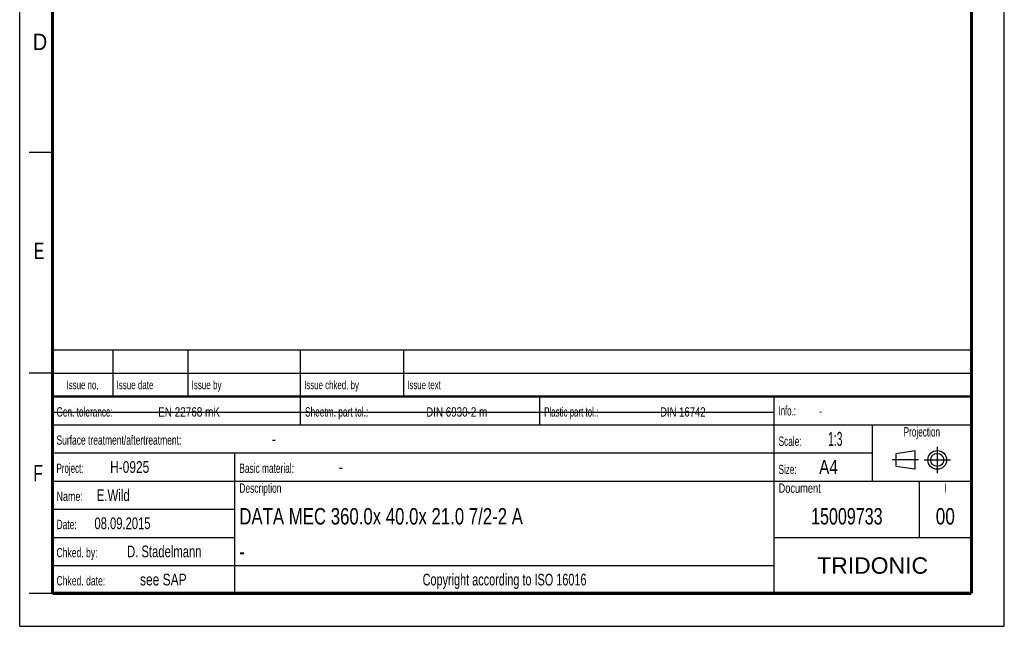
# Model space of a CAD drawing. Header units: millimetres. Extents: x 0 to 210, y 0 to 297.
# Tile 1 of 4: x 0 to 210, y 0 to 129. Entities that reach past the tile are written whole.
import ezdxf
from ezdxf.enums import TextEntityAlignment as Align

# ---------------------------------------------------------------- set-up
doc = ezdxf.new("R2010")
doc.units = ezdxf.units.MM
doc.header["$LTSCALE"] = 19.36
doc.linetypes.add('CENTER', pattern=[0.6, 0.375, -0.075, 0.075, -0.075])
doc.layers.get('0').update_dxf_attribs({"linetype": 'CONTINUOUS'})
doc.layers.add('DEFAULT_1', color=7, linetype='CENTER')
doc.layers.add('Z_NOTICE', color=7, linetype='CONTINUOUS')
doc.styles.get("Standard").update_dxf_attribs({"font": 'txt', "width": 0.7})
doc.styles.add('TEXTSTYLE_2', font='txt', dxfattribs={"width": 0.75})
doc.styles.add('TEXTSTYLE_4', font='arial.ttf')

# ---------------------------------------------------------------- blocks, each defined once
blk = doc.blocks.new('SYMBOL_2_BL0', base_point=(192.31, 35.47))
at = {"color": 2, "linetype": 'CONTINUOUS'}
for p, q in [((186.91, 36.87), (190.91, 37.47)), ((186.91, 34.07), (186.91, 36.87)), ((190.91, 37.47), (190.91, 33.47)), ((190.91, 33.47), (186.91, 34.07))]:
    blk.add_line(p, q, dxfattribs=at)
for radius in [2, 1.4]:
    blk.add_circle((195.71, 35.47), radius, dxfattribs=at)
at = {"layer": 'DEFAULT_1', "color": 2, "linetype": 'CENTER'}
for p, q in [((195.71, 38.27), (195.71, 32.67)), ((191.71, 35.47), (186.11, 35.47)), ((192.91, 35.47), (198.5, 35.47))]:
    blk.add_line(p, q, dxfattribs=at)

msp = doc.modelspace()

# ---------------------------------------------------------------- linework, layer by layer
at = {"color": 2, "linetype": 'CONTINUOUS'}
for p, q in [((0, 0), (0, 297)), ((210, 0), (210, 297)), ((7, 101), (2, 101)), ((6.914, 48.96), (6.914, 58.96)), ((6.914, 58.96), (202.914, 58.96)), ((19.914, 48.96), (19.914, 58.96)), ((35.914, 48.96), (35.914, 58.96)), ((59.914, 48.96), (59.914, 58.96)), ((81.914, 48.96), (81.914, 58.96)), ((202.914, 48.96), (202.914, 58.96)), ((7, 54), (2, 54)), ((6.914, 53.96), (202.914, 53.96)), ((6.914, 6.96), (6.914, 48.96)), ((6.914, 48.96), (202.914, 48.96)), ((6.914, 48.96), (202.914, 48.96)), ((59.914, 42.96), (59.914, 48.96)), ((110.914, 42.96), (110.914, 48.96)), ((160.914, 6.96), (160.914, 48.96)), ((202.914, 6.96), (202.914, 48.96)), ((6.914, 42.96), (202.914, 42.96)), ((181.914, 30.96), (181.914, 42.96)), ((6.914, 36.96), (181.914, 36.96)), ((45.914, 6.96), (45.914, 36.96)), ((6.914, 30.96), (202.914, 30.96)), ((191.914, 18.96), (191.914, 30.96)), ((6.914, 24.96), (45.914, 24.96)), ((6.914, 18.96), (45.914, 18.96)), ((160.914, 18.96), (202.914, 18.96)), ((6.914, 12.96), (160.914, 12.96)), ((7, 7), (2, 7)), ((6.914, 6.96), (202.914, 6.96)), ((0, 0), (210, 0))]:
    msp.add_line(p, q, dxfattribs=at)
at = {"color": 7, "linetype": 'CONTINUOUS'}
msp.add_line((7.219, 45.67), (161.019, 45.67), dxfattribs=at)
for points, const_width in [([(7, 7), (7, 290)], 0.7), ([(203, 7), (203, 290)], 0.7), ([(7, 49), (203, 49)], 0.5), ([(7, 7), (203, 7)], 0.7)]:
    msp.add_lwpolyline(points, dxfattribs=dict(at, const_width=const_width))

# ---------------------------------------------------------------- block references
at = {"color": 2, "linetype": 'CONTINUOUS'}
msp.add_blockref('SYMBOL_2_BL0', (192.305, 35.47), dxfattribs=at)

# ---------------------------------------------------------------- texts
at = {"color": 5, "linetype": 'CONTINUOUS', "style": 'TEXTSTYLE_2'}
for s, width, p in [('D', 0.904762, (2.807, 122.857)), ('E', 0.714286, (3.002, 78.302)), ('F', 0.714286, (2.922, 30.897))]:
    msp.add_text(s, height=3.5, dxfattribs=dict(at, width=width)).set_placement(p)
at = {"layer": 'Z_NOTICE', "color": 5, "linetype": 'CONTINUOUS', "style": 'TEXTSTYLE_2'}
for s, height, width, p in [('Issue date ', 1.8, 0.707792, (20.664, 50.56)), ('Issue by ', 1.8, 0.71164, (36.664, 50.56)), ('Issue chked. by', 1.8, 0.698413, (60.664, 50.56)), ('Issue text ', 1.8, 0.694805, (82.664, 50.56)), ('Gen. tolerance:', 2, 0.657143, (7.851, 44.71)), ('EN 22768 mK', 2, 0.792208, (29.53, 44.71)), ('Sheetm. part tol.:', 2, 0.662698, (60.851, 44.71)), ('DIN 6930-2 m', 2, 0.78373, (86.672, 44.71)), ('Plastic part tol.:', 2, 0.632275, (111.851, 44.71)), ('DIN 16742', 2, 0.759259, (136.577, 44.71)), ('Info.: ', 2, 0.622449, (161.851, 44.96)), ('Surface treatment/aftertreatment: ', 2, 0.67577, (7.851, 38.71)), ('Scale:  ', 2, 0.660714, (161.851, 38.46)), ('1:3', 3, 0.547619, (172.422, 38.46)), ('-', 2.5, 0.714286, (53.803, 38.71)), ('Project: ', 2, 0.634921, (7.851, 32.71)), ('H-0925', 2.5, 0.761905, (19.28, 32.71)), ('Basic material: ', 2, 0.66369, (46.851, 32.71)), ('-', 2.5, 0.714286, (68.089, 32.71)), ('Size: ', 2, 0.646825, (161.851, 32.46)), (' A4', 3, 0.809524, (169.613, 32.46)), ('E.Wild', 2.5, 0.730159, (16.422, 26.71)), ('Description', 2, 0.670996, (46.851, 28.46)), ('Document', 2, 0.738095, (161.851, 28.46)), ('Name: ', 2, 0.714286, (7.851, 26.71)), ('08.09.2015', 2.5, 0.714286, (15.946, 20.71)), ('Date: ', 2, 0.674603, (7.851, 20.71)), ('Chked. by: ', 2, 0.683983, (7.851, 14.71)), ('D. Stadelmann', 2.5, 0.717949, (22.899, 14.71)), ('Chked. date: ', 2, 0.684982, (7.851, 8.71)), ('see SAP', 2.5, 0.765306, (25.661, 8.71))]:
    msp.add_text(s, height=height, dxfattribs=dict(at, width=width)).set_placement(p)
for s, height, width, p in [('Issue no.', 1.8, 0.698413, (13.414, 50.56)), ('Projection', 2, 0.652381, (192.414, 40.46)), ('I', 2, 0.642857, (197.414, 28.46)), ('Copyright according to ISO 16016', 2.5, 0.694196, (103.414, 8.71))]:
    msp.add_text(s, height=height, dxfattribs=dict(at, width=width)).set_placement(p, align=Align.CENTER)
at = {"layer": 'Z_NOTICE', "color": 5, "linetype": 'CONTINUOUS', "width": 0.714286}
msp.add_text('-', height=1.8, dxfattribs=at).set_placement((170.565, 44.96))
at = {"layer": 'Z_NOTICE', "color": 7, "linetype": 'CONTINUOUS', "style": 'TEXTSTYLE_2'}
for s, width, p in [('DATA MEC 360.0x 40.0x 21.0 7/2-2 A', 0.764706, (46.851, 21.71)), ('-', 0.714286, (46.851, 14.21))]:
    msp.add_text(s, height=3.5, dxfattribs=dict(at, width=width)).set_placement(p)
for s, width, p in [('15009733', 0.732143, (176.414, 21.71)), ('00', 0.785714, (197.414, 21.71))]:
    msp.add_text(s, height=3.5, dxfattribs=dict(at, width=width)).set_placement(p, align=Align.CENTER)
at = {"layer": 'Z_NOTICE', "color": 5, "linetype": 'CONTINUOUS', "style": 'TEXTSTYLE_4'}
msp.add_text('TRIDONIC', height=3.5, dxfattribs=at).set_placement((181.914, 11.21), align=Align.CENTER)

doc.saveas('drawing.dxf')
